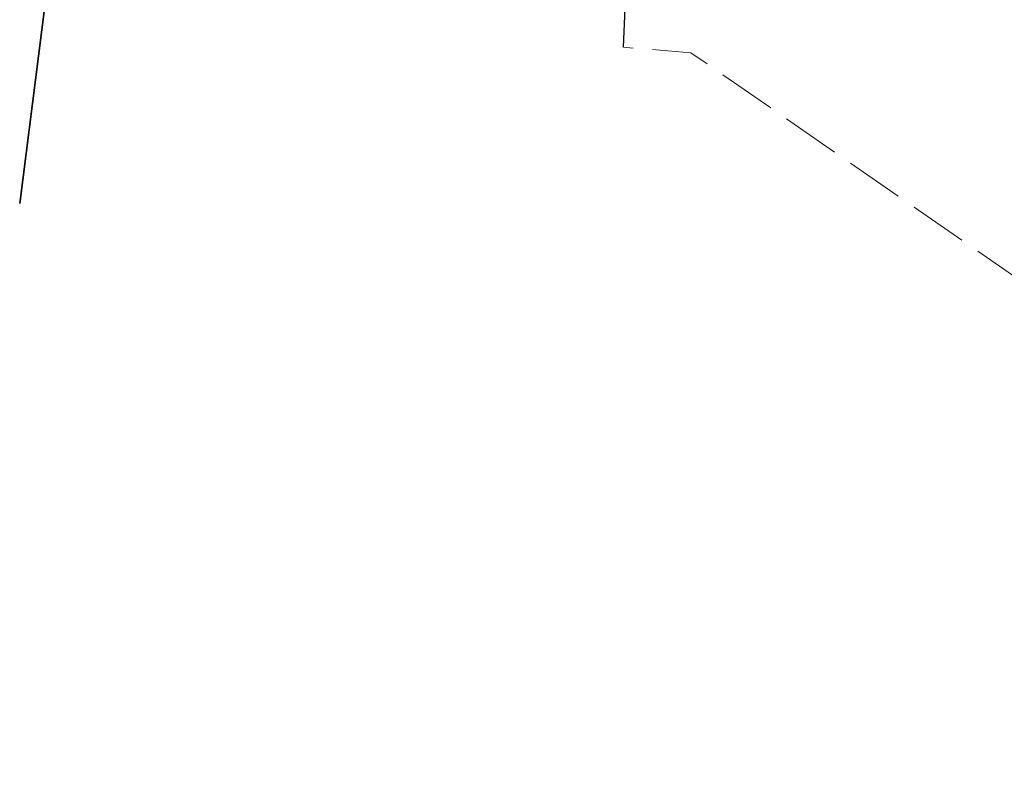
# Model space of a CAD drawing. Header units: inches. Extents: x 6497603 to 6502483, y 5925790 to 5934357.
# Tile 167 of 256: x 6501316 to 6501354, y 5925993 to 5926023. Entities that reach past the tile are written whole.
import ezdxf

# ---------------------------------------------------------------- set-up
doc = ezdxf.new("R2010")
doc.units = ezdxf.units.IN
doc.header["$MEASUREMENT"] = 0
for name, pattern in [('2.25_0.75', [3, 2.25, -0.75]), ('219-1000', [0, 0]), ('egkk-1000', [3, 2.25, -0.75]), ('egug-1000', [1.5, 0.75, -0.75])]:
    doc.linetypes.add(name, pattern=pattern)
for name, color, linetype in [('217-kontur klasyfikacyjny', 7, 'Continuous'), ('218-kontur użytku gruntowego', 7, 'Continuous'), ('219-działka ewidencyjna', 7, 'Continuous'), ('312-budynek ewidencyjny', 7, 'Continuous'), ('obszar utwardzony', 7, 'Continuous'), ('ogrodzenie trwałe', 7, 'Continuous')]:
    doc.layers.add(name, color=color, linetype=linetype)
doc.linetypes.add('902-1000', pattern='A,5,0,[1,ksztalty.shx,S=1,R=0,X=0,Y=0],5', length=10)

msp = doc.modelspace()

# ---------------------------------------------------------------- linework, layer by layer
at = {"layer": '217-kontur klasyfikacyjny', "color": 3, "linetype": 'egkk-1000', "lineweight": 18, "flags": 128}
msp.add_lwpolyline([(6501338.95, 5926021.45), (6501339.2, 5926027.21)], dxfattribs=at)
at = {"layer": '218-kontur użytku gruntowego', "color": 3, "linetype": 'egug-1000', "lineweight": 18, "flags": 128}
msp.add_lwpolyline([(6501338.95, 5926021.45), (6501339.2, 5926027.21)], dxfattribs=at)
at = {"layer": '219-działka ewidencyjna', "color": 3, "linetype": '219-1000', "lineweight": 18, "flags": 128}
msp.add_lwpolyline([(6501338.95, 5926021.45), (6501339.2, 5926027.21)], dxfattribs=at)
at = {"layer": '312-budynek ewidencyjny', "color": 7, "linetype": 'Continuous', "lineweight": 35, "flags": 128}
msp.add_lwpolyline([(6501317.14, 5926027.84), (6501315.56, 5926015.39)], dxfattribs=at)
at = {"layer": 'obszar utwardzony', "color": 7, "linetype": '2.25_0.75', "lineweight": 18, "flags": 128}
msp.add_lwpolyline([(6501372.28, 5926034.84), (6501373.85, 5926034.88), (6501373.23, 5926029.28), (6501375.23, 5926029.14), (6501374.56, 5926022.85), (6501369.68, 5926023.36), (6501365.9, 5925993.46), (6501361.82, 5925993.9), (6501356.95, 5925994.5), (6501355.66, 5926011.49), (6501341.57, 5926021.23), (6501338.95, 5926021.45), (6501339.2, 5926027.21), (6501339.97, 5926036.37), (6501340.26, 5926038.72), (6501351.22, 5926038.32), (6501351.21, 5926038.17), (6501350.93, 5926035.2), (6501349.92, 5926024.9), (6501364.89, 5926023.55), (6501365.67, 5926031.33), (6501371.75, 5926030.63)], close=True, dxfattribs=at)
at = {"layer": 'ogrodzenie trwałe', "color": 7, "linetype": '902-1000', "lineweight": 25, "flags": 128}
msp.add_lwpolyline([(6501338.95, 5926021.45), (6501339.2, 5926027.21)], dxfattribs=at)

doc.saveas('drawing.dxf')
